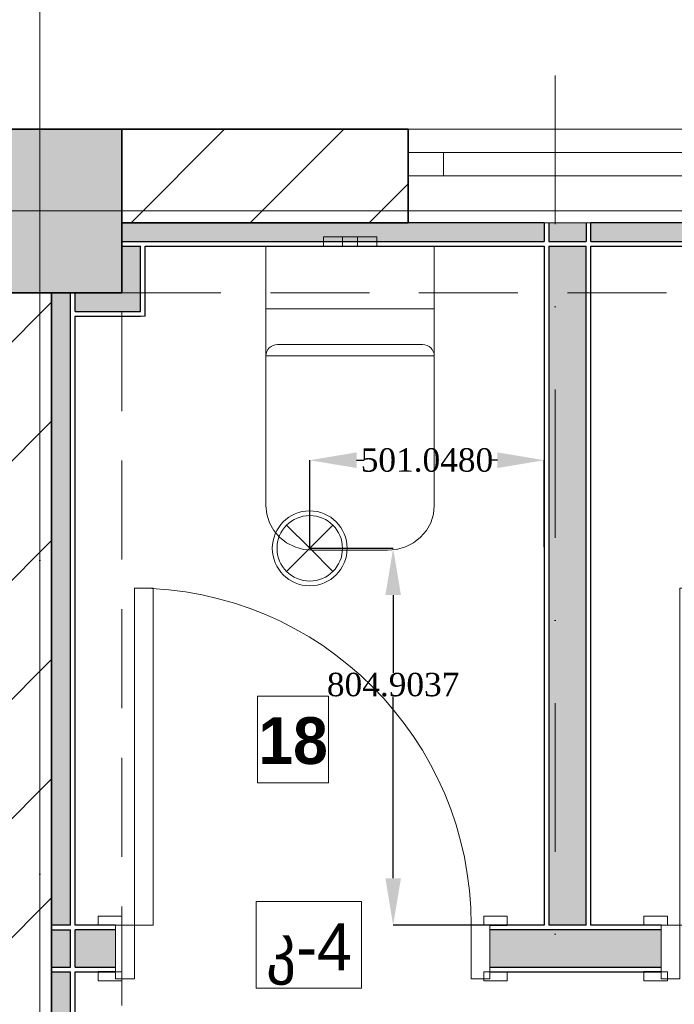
# Model space of a CAD drawing. Header units: inches. Extents: x -78787 to 29484, y -9517 to 23232.
# Tile 93 of 256: x -21712 to -20313, y 9948 to 12052. Entities that reach past the tile are written whole.
import ezdxf
from ezdxf.enums import TextEntityAlignment as Align

# ---------------------------------------------------------------- set-up
doc = ezdxf.new("R2010")
doc.units = ezdxf.units.IN
doc.header["$MEASUREMENT"] = 0
doc.set_wipeout_variables(frame=1)
doc.linetypes.add('Dot & Dashed', pattern=[670.277762, 317.5, -176.388889, 0, -176.388874])
doc.linetypes.add('Hidden', pattern=[317.5, 211.666667, -105.833333])
for name, color, linetype in [('- განათება', 7, 'Continuous'), ('Marker - Section', 7, 'Continuous'), ('New_Structural - Bearing', 7, 'Continuous'), ('Structural - Bearing', 7, 'Continuous'), ('Structural - Grid', 7, 'Continuous')]:
    doc.layers.add(name, color=color, linetype=linetype)
for name, color, linetype, lineweight in [('Archicad Windows_Pen_No__1', 7, 'Continuous', 13), ('New_Annotation - Text_Pen_No__20', 1, 'Continuous', 0), ('New_Archicad Doors_Pen_No__1', 7, 'Continuous', 13), ('New_Interior - Furniture _Pen_No__1', 7, 'Continuous', 13), ('New_Structural - Bearing_Pen_No__1', 7, 'Continuous', 13), ('Structural - Bearing_Pen_No__1', 7, 'Continuous', 13), ('Structural - Bearing_Pen_No__20', 1, 'Continuous', 0), ('Structural - Bearing_Pen_No__27', 7, 'Continuous', 35)]:
    doc.layers.add(name, color=color, linetype=linetype, lineweight=lineweight)
for name, color, linetype, lineweight, true_color in [('Marker - Section_Pen_No__108', 7, 'Continuous', 13, 0xfd8379), ('New_Interior - Lamp_Pen_No__77', 7, 'Continuous', 20, 0xffeb28), ('New_Structural - Bearing_Pen_No__255', 7, 'Continuous', 13, 0xe8e8e8), ('New_Structural - Bearing_Pen_No__5', 7, 'Continuous', 25, 0x40a5ff), ('New_Structural - Bearing_Pen_No__57', 7, 'Continuous', 25, 0xdcd214), ('Structural - Bearing_Pen_No__102', 7, 'Continuous', 13, 0xcccccc), ('Structural - Bearing_Pen_No__161', 7, 'Continuous', 13, 0x6a6a6a), ('Structural - Bearing_Pen_No__28', 7, 'Continuous', 35, 0xa80f02), ('Structural - Grid_Pen_No__81', 7, 'Continuous', 20, 0x6a6a6a)]:
    doc.layers.add(name, color=color, linetype=linetype, lineweight=lineweight, true_color=true_color)
doc.styles.add('GENERATED_STYLE_2', font='txt')
doc.styles.add('GENERATED_STYLE_3', font='txt')
doc.styles.get("Standard").update_dxf_attribs({"font": 'arial.ttf'})
doc.dimstyles.get("Standard").update_dxf_attribs({"dimtxt": 0.18, "dimasz": 0.18, "dimexe": 0.18, "dimexo": 0.0625, "dimgap": 0.09, "dimtad": 0, "dimtih": 1, "dimtoh": 1, "dimdec": 4, "dimzin": 0, "dimdsep": 46, "dimtxsty": 'Standard', "dimcen": 0.09, "dimadec": 0, "dimazin": 0, "dimtfac": 1, "dimtdec": 4, "dimtofl": 0, "dimtmove": 0, "dimatfit": 3, "dimfxl": 1, "dimtolj": 1, "dimtzin": 0, "dimarcsym": 0})
pattern_1 = [(45, (0, 0), (-127.2792, 127.2792), [])]

# ---------------------------------------------------------------- blocks, each defined once
blk = doc.blocks.new('Slab_1', base_point=(-47183.8, 14488))
at = {"layer": 'Structural - Bearing_Pen_No__1', "color": 7, "linetype": 'Continuous', "lineweight": 13, "flags": 128}
blk.add_lwpolyline([(-47183.8, 14488), (1166.2, 14488), (1166.2, 32488), (-317.2, 32488), (-317.2, 39238), (-26465.1, 39238), (-29183.8, 32838), (-47183.8, 32838)], close=True, dxfattribs=at)
blk = doc.blocks.new('Slab_50', base_point=(-29183.8, 32838))
at = {"layer": 'New_Structural - Bearing_Pen_No__1', "color": 7, "linetype": 'Continuous', "lineweight": 13, "flags": 128}
blk.add_lwpolyline([(-29183.8, 32838), (-26465.1, 39238), (-47183.8, 39238), (-47183.8, 32838)], close=True, dxfattribs=at)
blk = doc.blocks.new('Window_3')
at = {"layer": 'Archicad Windows_Pen_No__1', "color": 7, "linetype": 'Continuous', "lineweight": 13}
for p, q in [((-400, 50), (400, 50)), ((-400, 0), (-400, 50)), ((400, 0), (400, 50)), ((-400, 0), (-325, 0)), ((-400, -50), (-400, 0)), ((-400, -50), (-400, 0)), ((-325, 0), (-325, -50)), ((-325, 0), (325, 0)), ((325, -50), (325, 0)), ((325, 0), (400, 0)), ((400, -50), (400, 0)), ((400, -50), (400, 0)), ((-325, -50), (-400, -50)), ((-400, -150), (-400, -50)), ((325, -50), (-325, -50)), ((400, -50), (325, -50)), ((400, -150), (400, -50)), ((-400, -150), (400, -150))]:
    blk.add_line(p, q, dxfattribs=at)
blk = doc.blocks.new('Wall_2', base_point=(-46833.8, 32838))
at = {"layer": 'Structural - Bearing', "linetype": 'Continuous', "lineweight": 0, "true_color": 0x000000}
h = blk.add_hatch(dxfattribs=at)
h.set_pattern_fill('MASONRY_BLOCK', color=18, style=0, pattern_type=2)
h.set_pattern_definition(pattern_1)
h.paths.add_polyline_path([(-46833.8, 32638), (-46221.5, 32638), (-46221.5, 32838), (-46833.8, 32838)])
at = {"layer": 'Structural - Bearing_Pen_No__27', "color": 7, "linetype": 'Continuous', "lineweight": 35}
for p, q in [((-46221.5, 32788), (-46221.5, 32838)), ((-46221.5, 32738), (-46221.5, 32788)), ((-46221.5, 32638), (-46221.5, 32738))]:
    blk.add_line(p, q, dxfattribs=at)
at = {"layer": 'Structural - Bearing_Pen_No__27', "color": 7, "linetype": 'Continuous', "lineweight": 35, "flags": 128}
for points in [[(-46221.5, 32838), (-46833.8, 32838)], [(-46833.8, 32638), (-46221.5, 32638)]]:
    blk.add_lwpolyline(points, dxfattribs=at)
at = {"layer": 'Archicad Windows_Pen_No__1', "color": 7, "linetype": 'Continuous', "lineweight": 13, "xscale": -1, "zscale": 1000}
blk.add_blockref('Window_3', (-45821.5, 32788), dxfattribs=at)
blk = doc.blocks.new('Wall_27', base_point=(-47183.8, 26488))
at = {"layer": 'Structural - Bearing', "linetype": 'Continuous', "lineweight": 0, "true_color": 0x000000}
h = blk.add_hatch(dxfattribs=at)
h.set_pattern_fill('MASONRY_BLOCK', color=18, style=0, pattern_type=2)
h.set_pattern_definition(pattern_1)
h.paths.add_polyline_path([(-47183.8, 26838), (-46983.8, 26838), (-46983.8, 32488), (-47183.8, 32488)])
at = {"layer": 'Structural - Bearing_Pen_No__27', "color": 7, "linetype": 'Continuous', "lineweight": 35, "flags": 128}
blk.add_lwpolyline([(-46983.8, 29735.1), (-46983.8, 32488)], dxfattribs=at)
blk = doc.blocks.new('Door_6')
at = {"layer": 'New_Archicad Doors_Pen_No__1', "color": 7, "linetype": 'Continuous', "lineweight": 13}
for p, q in [((320, 0), (320, 720)), ((320, 720), (360, 720)), ((360, 720), (360, 0)), ((-437, 0), (-437, 19)), ((-437, 19), (-387, 19)), ((-387, 0), (-437, 0)), ((-400, 0), (-437, 0)), ((-400, 0), (-437, 0)), ((-360, 0), (-400, 0)), ((-400, 0), (-400, -115)), ((-400, 0), (-400, -10)), ((-400, 0), (-400, -10)), ((-387, 19), (-387, 0)), ((-360, -115), (-360, 0)), ((360, 0), (320, 0)), ((400, 0), (360, 0)), ((360, 0), (360, -115)), ((387, 19), (437, 19)), ((387, 0), (387, 19)), ((437, 0), (387, 0)), ((400, -115), (400, 0)), ((400, 0), (400, -10)), ((400, 0), (400, -10)), ((400, 0), (437, 0)), ((400, 0), (437, 0)), ((437, 19), (437, 0)), ((-400, -10), (-400, -90)), ((-400, -10), (-400, -90)), ((400, -10), (400, -90)), ((400, -10), (400, -90)), ((-437, -119), (-437, -100)), ((-437, -100), (-387, -100)), ((-400, -100), (-437, -100)), ((-400, -100), (-437, -100)), ((-400, -90), (-400, -100)), ((-400, -90), (-400, -100)), ((-387, -100), (-387, -119)), ((387, -100), (437, -100)), ((387, -119), (387, -100)), ((400, -90), (400, -100)), ((400, -90), (400, -100)), ((400, -100), (437, -100)), ((400, -100), (437, -100)), ((437, -100), (437, -119)), ((-387, -119), (-437, -119)), ((-400, -115), (-360, -115)), ((360, -115), (400, -115)), ((437, -119), (387, -119))]:
    blk.add_line(p, q, dxfattribs=at)
blk.add_arc((360, 0), 720, 90, 180, dxfattribs=at)
blk = doc.blocks.new('Wall_42', base_point=(-38673, 31137.3))
at = {"layer": 'New_Structural - Bearing_Pen_No__57', "linetype": 'Continuous', "lineweight": 25, "true_color": 0xdcd214}
for points in [[(-46943.8, 31047.3), (-46943.8, 31127.3), (-46983.8, 31127.3), (-46983.8, 31047.3)], [(-46933.8, 31127.3), (-46933.8, 31047.3), (-46847, 31047.3), (-46847, 31127.3)], [(-46047, 31127.3), (-46047, 31047.3), (-45680.7, 31047.3), (-45680.7, 31127.3)]]:
    blk.add_hatch(color=52, dxfattribs=at).paths.add_polyline_path(points)
at = {"layer": 'New_Structural - Bearing_Pen_No__1', "color": 7, "linetype": 'Continuous', "lineweight": 13}
for p, q in [((-46847, 31137.3), (-46847, 31127.3)), ((-46047, 31137.3), (-46047, 31127.3)), ((-45680.7, 31137.3), (-45680.7, 31127.3)), ((-46933.8, 31127.3), (-46933.8, 31047.3)), ((-46847, 31127.3), (-46847, 31047.3)), ((-46047, 31127.3), (-46047, 31047.3)), ((-45680.7, 31127.3), (-45680.7, 31047.3)), ((-46847, 31047.3), (-46847, 31037.3)), ((-46047, 31047.3), (-46047, 31037.3)), ((-45680.7, 31047.3), (-45680.7, 31037.3))]:
    blk.add_line(p, q, dxfattribs=at)
at = {"layer": 'New_Structural - Bearing_Pen_No__1', "color": 7, "linetype": 'Continuous', "lineweight": 13, "flags": 128}
for points in [[(-46983.8, 31137.3), (-46983.8, 31127.3)], [(-46983.8, 31127.3), (-46983.8, 31047.3)], [(-46983.8, 31047.3), (-46983.8, 31037.3)]]:
    blk.add_lwpolyline(points, dxfattribs=at)
at = {"layer": 'New_Structural - Bearing_Pen_No__5', "color": 161, "linetype": 'Continuous', "lineweight": 25, "true_color": 0x40a5ff}
for p, q in [((-46943.8, 31137.3), (-46983.8, 31137.3)), ((-46847, 31137.3), (-46884, 31137.3)), ((-46047, 31137.3), (-46010, 31137.3)), ((-45680.7, 31137.3), (-45717.7, 31137.3)), ((-46983.8, 31127.3), (-46943.8, 31127.3)), ((-46943.8, 31047.3), (-46943.8, 31127.3)), ((-46847, 31127.3), (-46933.8, 31127.3)), ((-45680.7, 31127.3), (-46047, 31127.3)), ((-46983.8, 31047.3), (-46943.8, 31047.3)), ((-46983.8, 31037.3), (-46943.8, 31037.3)), ((-46933.8, 31047.3), (-46847, 31047.3)), ((-46847, 31037.3), (-46884, 31037.3)), ((-46047, 31047.3), (-45680.7, 31047.3)), ((-46047, 31037.3), (-46010, 31037.3)), ((-45680.7, 31037.3), (-45717.7, 31037.3))]:
    blk.add_line(p, q, dxfattribs=at)
at = {"layer": 'New_Structural - Bearing_Pen_No__5', "color": 161, "linetype": 'Continuous', "lineweight": 25, "true_color": 0x40a5ff, "flags": 128}
for points in [[(-46847, 31137.3), (-46933.8, 31137.3)], [(-45931, 31137.3), (-46047, 31137.3)], [(-45841, 31137.3), (-45921, 31137.3)], [(-45680.7, 31137.3), (-45831, 31137.3)], [(-46933.8, 31037.3), (-46847, 31037.3)], [(-46047, 31037.3), (-45680.7, 31037.3)]]:
    blk.add_lwpolyline(points, dxfattribs=at)
at = {"layer": 'New_Archicad Doors_Pen_No__1', "color": 7, "linetype": 'Continuous', "lineweight": 13, "xscale": -1, "zscale": 1000}
for p in [(-46447, 31137.3), (-45280.7, 31137.3)]:
    blk.add_blockref('Door_6', p, dxfattribs=at)
blk = doc.blocks.new('Wall_45', base_point=(-45931, 31137.3))
at = {"layer": 'New_Structural - Bearing_Pen_No__57', "linetype": 'Continuous', "lineweight": 25, "true_color": 0xdcd214}
for points in [[(-45921, 32598), (-45841, 32598), (-45841, 32638), (-45921, 32638)], [(-45921, 32588), (-45921, 31137.3), (-45841, 31137.3), (-45841, 32588)]]:
    blk.add_hatch(color=52, dxfattribs=at).paths.add_polyline_path(points)
at = {"layer": 'New_Structural - Bearing_Pen_No__1', "color": 7, "linetype": 'Continuous', "lineweight": 13}
blk.add_line((-45841, 32588), (-45921, 32588), dxfattribs=at)
at = {"layer": 'New_Structural - Bearing_Pen_No__1', "color": 7, "linetype": 'Continuous', "lineweight": 13, "flags": 128}
for points in [[(-45931, 32638), (-45921, 32638)], [(-45921, 32638), (-45841, 32638)], [(-45841, 32638), (-45831, 32638)], [(-45921, 31137.3), (-45841, 31137.3)]]:
    blk.add_lwpolyline(points, dxfattribs=at)
at = {"layer": 'New_Structural - Bearing_Pen_No__5', "color": 161, "linetype": 'Continuous', "lineweight": 25, "true_color": 0x40a5ff}
for p, q in [((-45931, 32638), (-45931, 32598)), ((-45921, 32638), (-45921, 32598)), ((-45841, 32638), (-45841, 32598)), ((-45831, 32598), (-45831, 32638)), ((-45921, 32598), (-45841, 32598)), ((-45921, 32588), (-45921, 31137.3)), ((-45841, 31137.3), (-45841, 32588))]:
    blk.add_line(p, q, dxfattribs=at)
at = {"layer": 'New_Structural - Bearing_Pen_No__5', "color": 161, "linetype": 'Continuous', "lineweight": 25, "true_color": 0x40a5ff, "flags": 128}
for points in [[(-45931, 32588), (-45931, 31137.3)], [(-45831, 31137.3), (-45831, 32588)]]:
    blk.add_lwpolyline(points, dxfattribs=at)
blk = doc.blocks.new('Wall_100', base_point=(-46983.8, 32638))
at = {"layer": 'New_Structural - Bearing_Pen_No__57', "linetype": 'Continuous', "lineweight": 25, "true_color": 0xdcd214}
for points in [[(-46943.8, 32488), (-46983.8, 32488), (-46983.8, 31137.3), (-46943.8, 31137.3)], [(-46983.8, 31037.3), (-46983.8, 29735.1), (-46943.8, 29735.1), (-46943.8, 31037.3)]]:
    blk.add_hatch(color=52, dxfattribs=at).paths.add_polyline_path(points)
at = {"layer": 'New_Structural - Bearing_Pen_No__5', "color": 161, "linetype": 'Continuous', "lineweight": 25, "true_color": 0x40a5ff}
for p, q in [((-46943.8, 31137.3), (-46943.8, 32488)), ((-46943.8, 31137.3), (-46983.8, 31137.3)), ((-46943.8, 31047.3), (-46943.8, 31127.3)), ((-46983.8, 31037.3), (-46943.8, 31037.3)), ((-46943.8, 29735.1), (-46943.8, 31037.3))]:
    blk.add_line(p, q, dxfattribs=at)
at = {"layer": 'New_Structural - Bearing_Pen_No__5', "color": 161, "linetype": 'Continuous', "lineweight": 25, "true_color": 0x40a5ff, "flags": 128}
for points in [[(-46983.8, 32488), (-46983.8, 31137.3)], [(-46933.8, 32448), (-46933.8, 32488)], [(-46933.8, 31137.3), (-46933.8, 32438)], [(-46933.8, 31047.3), (-46933.8, 31127.3)], [(-46983.8, 31037.3), (-46983.8, 29735.1)], [(-46933.8, 29735.1), (-46933.8, 31037.3)]]:
    blk.add_lwpolyline(points, dxfattribs=at)
blk = doc.blocks.new('Wall_135', base_point=(-46833.8, 32638))
at = {"layer": 'New_Structural - Bearing_Pen_No__255', "linetype": 'Continuous', "lineweight": 13, "true_color": 0xe8e8e8}
for points in [[(-46793.8, 32488), (-46793.8, 32588), (-46833.8, 32588), (-46833.8, 32488)], [(-46833.8, 32488), (-46833.8, 32448), (-46793.8, 32448)], [(-46793.8, 32488), (-46833.8, 32488), (-46793.8, 32448)]]:
    blk.add_hatch(color=254, dxfattribs=at).paths.add_polyline_path(points)
at = {"layer": 'New_Structural - Bearing_Pen_No__1', "color": 7, "linetype": 'Continuous', "lineweight": 13, "flags": 128}
for points in [[(-46833.8, 32588), (-46793.8, 32588)], [(-46783.8, 32438), (-46793.8, 32438)]]:
    blk.add_lwpolyline(points, dxfattribs=at)
at = {"layer": 'New_Structural - Bearing_Pen_No__5', "color": 161, "linetype": 'Continuous', "lineweight": 25, "true_color": 0x40a5ff}
for p, q in [((-46793.8, 32488), (-46793.8, 32588)), ((-46793.8, 32448), (-46793.8, 32488)), ((-46833.8, 32448), (-46793.8, 32448))]:
    blk.add_line(p, q, dxfattribs=at)
at = {"layer": 'New_Structural - Bearing_Pen_No__5', "color": 161, "linetype": 'Continuous', "lineweight": 25, "true_color": 0x40a5ff, "flags": 128}
blk.add_lwpolyline([(-46783.8, 32438), (-46783.8, 32588)], dxfattribs=at)
blk = doc.blocks.new('Wall_136', base_point=(-46833.8, 32488))
at = {"layer": 'New_Structural - Bearing_Pen_No__255', "linetype": 'Continuous', "lineweight": 13, "true_color": 0xe8e8e8}
blk.add_hatch(color=254, dxfattribs=at).paths.add_polyline_path([(-46833.8, 32488), (-46933.8, 32488), (-46933.8, 32448), (-46833.8, 32448)])
at = {"layer": 'New_Structural - Bearing_Pen_No__1', "color": 7, "linetype": 'Continuous', "lineweight": 13, "flags": 128}
blk.add_lwpolyline([(-46933.8, 32488), (-46933.8, 32448)], dxfattribs=at)
at = {"layer": 'New_Structural - Bearing_Pen_No__5', "color": 161, "linetype": 'Continuous', "lineweight": 25, "true_color": 0x40a5ff}
for p, q in [((-46933.8, 32448), (-46833.8, 32448)), ((-46833.8, 32448), (-46793.8, 32448))]:
    blk.add_line(p, q, dxfattribs=at)
at = {"layer": 'New_Structural - Bearing_Pen_No__5', "color": 161, "linetype": 'Continuous', "lineweight": 25, "true_color": 0x40a5ff, "flags": 128}
blk.add_lwpolyline([(-46933.8, 32438), (-46793.8, 32438)], dxfattribs=at)
blk = doc.blocks.new('Wall_225', base_point=(-38413.5, 32638))
at = {"layer": 'New_Structural - Bearing_Pen_No__57', "linetype": 'Continuous', "lineweight": 25, "true_color": 0xdcd214}
for points in [[(-45931, 32638), (-46833.8, 32638), (-46833.8, 32598), (-45931, 32598)], [(-45831, 32598), (-44731.2, 32598), (-44731.2, 32638), (-45831, 32638)]]:
    blk.add_hatch(color=52, dxfattribs=at).paths.add_polyline_path(points)
at = {"layer": 'New_Structural - Bearing_Pen_No__5', "color": 161, "linetype": 'Continuous', "lineweight": 25, "true_color": 0x40a5ff}
for p, q in [((-45931, 32638), (-45931, 32598)), ((-45831, 32598), (-45831, 32638)), ((-46833.8, 32598), (-45931, 32598)), ((-45921, 32598), (-45841, 32598)), ((-45831, 32598), (-44731.2, 32598))]:
    blk.add_line(p, q, dxfattribs=at)
at = {"layer": 'New_Structural - Bearing_Pen_No__5', "color": 161, "linetype": 'Continuous', "lineweight": 25, "true_color": 0x40a5ff, "flags": 128}
for points in [[(-45931, 32638), (-46833.8, 32638)], [(-43493, 32638), (-45831, 32638)], [(-46833.8, 32588), (-46793.8, 32588)], [(-46783.8, 32588), (-45931, 32588)], [(-45921, 32588), (-45841, 32588)], [(-45831, 32588), (-45085.4, 32588)]]:
    blk.add_lwpolyline(points, dxfattribs=at)
blk = doc.blocks.new('Column_2', base_point=(-47008.8, 32663))
at = {"layer": 'Structural - Bearing_Pen_No__161', "linetype": 'Continuous', "lineweight": 0, "true_color": 0x6a6a6a}
blk.add_hatch(color=251, dxfattribs=at).paths.add_polyline_path([(-46833.8, 32488), (-46833.8, 32838), (-47183.8, 32838), (-47183.8, 32488)])
at = {"layer": 'Structural - Bearing_Pen_No__20', "color": 1, "linetype": 'Continuous', "lineweight": 0}
for p, q in [((-47008.8, 32743), (-47008.8, 32918)), ((-47088.8, 32663), (-47263.8, 32663)), ((-46928.8, 32663), (-46753.8, 32663)), ((-47008.8, 32583), (-47008.8, 32408))]:
    blk.add_line(p, q, dxfattribs=at)
blk.add_point((-47008.8, 32663), dxfattribs=at)
at = {"layer": 'Structural - Bearing_Pen_No__28', "color": 14, "linetype": 'Continuous', "lineweight": 35, "true_color": 0xa80f02, "flags": 128}
blk.add_lwpolyline([(-46833.8, 32488), (-46833.8, 32838), (-47183.8, 32838), (-47183.8, 32488)], close=True, dxfattribs=at)
blk = doc.blocks.new('Standard grid marker')
at = {"layer": 'Structural - Grid_Pen_No__81', "color": 251, "linetype": 'Continuous', "lineweight": 20, "true_color": 0x6a6a6a}
blk.add_line((1000, 0), (51328.1, 0), dxfattribs=at)
at = {"layer": 'Structural - Grid_Pen_No__81', "color": 251, "lineweight": 20, "true_color": 0x6a6a6a, "style": 'GENERATED_STYLE_2'}
for tag, p in [('AC_MarkerText_1_0', (-100, -144)), ('AC_MarkerText_1_1', (52428.1, -144))]:
    blk.add_attdef(tag, text='', height=100, rotation=180, dxfattribs=at).set_placement(p, align=Align.TOP_CENTER)
blk = doc.blocks.new('Standard grid marker_2')
at = {"layer": 'Structural - Grid_Pen_No__81', "color": 251, "linetype": 'Continuous', "lineweight": 20, "true_color": 0x6a6a6a}
blk.add_line((1000, 0), (27734.9, 0), dxfattribs=at)
at = {"layer": 'Structural - Grid_Pen_No__81', "color": 251, "lineweight": 20, "true_color": 0x6a6a6a, "style": 'GENERATED_STYLE_2'}
for tag, p in [('AC_MarkerText_1_0', (-1.5, -46.7)), ('AC_MarkerText_1_1', (28933.4, -46.7))]:
    blk.add_attdef(tag, text='', height=100, rotation=270, dxfattribs=at).set_placement(p, align=Align.TOP_CENTER)
blk = doc.blocks.new('WC')
at = {"layer": 'New_Interior - Furniture _Pen_No__1', "color": 7, "linetype": 'Continuous', "lineweight": 13}
for p, q in [((-57, 20), (-40.3, 20)), ((-57, 0), (-57, 20)), ((-40.3, 20), (-16, 20)), ((-16, 20), (-11.3, 20)), ((-16, 0), (-16, 20)), ((-11.3, 20), (0, 20)), ((0, 20), (11.3, 20)), ((0, 0), (11.3, 0)), ((11.3, 20), (16, 20)), ((11.3, 0), (16, 0)), ((16, 0), (16, 20)), ((16, 20), (40.3, 20)), ((16, 0), (40.3, 0)), ((40.3, 20), (57, 20)), ((40.3, 0), (57, 0)), ((57, 0), (57, 20)), ((-57, 0), (-40.3, 0)), ((-40.3, 0), (-16, 0)), ((-16, 0), (-11.3, 0)), ((-11.3, 0), (0, 0)), ((-180, -133.8), (180, -133.8)), ((0, -210.3), (-155, -210.3)), ((155, -210.3), (0, -210.3)), ((-180, -234.2), (180, -234.2))]:
    blk.add_line(p, q, dxfattribs=at)
at = {"layer": 'New_Interior - Furniture _Pen_No__1', "color": 7, "linetype": 'Continuous', "lineweight": 13, "flags": 128}
blk.add_lwpolyline([(80, -650), (99.5, -648.2), (118.3, -642.7), (135.6, -633.9), (150.7, -622), (163.1, -607.5), (172.4, -591), (178.1, -573.1), (180, -554.4), (180, 0), (-180, 0), (-180, -554.4), (-178.1, -573.1), (-172.4, -591), (-163.1, -607.5), (-150.7, -622), (-135.6, -633.9), (-118.3, -642.7), (-99.5, -648.2), (-80, -650)], close=True, dxfattribs=at)
at = {"layer": 'New_Interior - Furniture _Pen_No__1', "color": 7, "linetype": 'Continuous', "lineweight": 13}
for centre, start_param, end_param in [((-155, -234.2), 1.570796, 3.141593), ((155, -234.2), 0, 1.570796)]:
    blk.add_ellipse(centre, major_axis=(25, 0), ratio=0.955882, start_param=start_param, end_param=end_param, dxfattribs=at)
blk = doc.blocks.new('Beam_9', base_point=(-47008.8, 14663))
at = {"layer": 'Structural - Bearing_Pen_No__102', "color": 254, "linetype": 'Dot & Dashed', "lineweight": 13, "true_color": 0xcccccc}
blk.add_line((-47008.8, 14663), (-47008.8, 32663), dxfattribs=at)
at = {"layer": 'Structural - Bearing_Pen_No__102', "color": 254, "linetype": 'Hidden', "lineweight": 13, "true_color": 0xcccccc}
blk.add_line((-46833.8, 26838), (-46833.8, 32488), dxfattribs=at)
blk = doc.blocks.new('Beam_13', base_point=(-47008.8, 32663))
at = {"layer": 'Structural - Bearing_Pen_No__102', "color": 254, "linetype": 'Hidden', "lineweight": 13, "true_color": 0xcccccc}
for p, q in [((-47183.8, 32838), (-23183.8, 32838)), ((-46833.8, 32488), (-41183.8, 32488))]:
    blk.add_line(p, q, dxfattribs=at)
at = {"layer": 'Structural - Bearing_Pen_No__102', "color": 254, "linetype": 'Dot & Dashed', "lineweight": 13, "true_color": 0xcccccc}
blk.add_line((-47008.8, 32663), (991.2, 32663), dxfattribs=at)
blk = doc.blocks.new('Cutting Plane_3', base_point=(-45907.6, 11703.1))
at = {"layer": 'Marker - Section_Pen_No__108', "color": 11, "linetype": 'Dot & Dashed', "lineweight": 13, "true_color": 0xfd8379}
blk.add_line((-45907.6, 11853.1), (-45907.6, 40288), dxfattribs=at)
blk = doc.blocks.new('Recessed Spot')
at = {"layer": 'New_Interior - Lamp_Pen_No__77', "color": 2, "linetype": 'Continuous', "lineweight": 20, "true_color": 0xffeb28}
for q in [(-49.5, 49.5), (49.5, 49.5), (-49.5, -49.5), (49.5, -49.5)]:
    blk.add_line((0, 0), q, dxfattribs=at)
at = {"layer": 'New_Interior - Lamp_Pen_No__77', "color": 2, "linetype": 'Continuous', "lineweight": 20, "true_color": 0xffeb28, "flags": 128}
blk.add_lwpolyline([(80, 0, 1), (-80, 0, 1)], format="xyb", close=True, dxfattribs=at)
at = {"layer": 'New_Interior - Lamp_Pen_No__77', "color": 2, "linetype": 'Continuous', "lineweight": 20, "true_color": 0xffeb28}
blk.add_circle((0, 0), 70, dxfattribs=at)
blk = doc.blocks.new('*D513')
at = {"layer": '- განათება', "color": 0, "lineweight": -2, "transparency": 16777216}
for p, q in [((-21092.3, 10922.6), (-20913.9, 10922.6)), ((-20914.1, 10822.6), (-20914.1, 10656.6)), ((-20914.1, 10217.6), (-20914.1, 10605.3)), ((-20649.4, 10117.6), (-20914.2, 10117.6))]:
    blk.add_line(p, q, dxfattribs=at)
at = {"layer": '- განათება', "color": 0, "transparency": 16777216}
for points in [[(-20930.7, 10822.6), (-20897.4, 10822.6), (-20914.1, 10922.6)], [(-20930.7, 10217.6), (-20897.4, 10217.6), (-20914.1, 10117.6)]]:
    blk.add_solid(points, dxfattribs=at)
at = {"layer": 'Defpoints', "color": 0, "transparency": 16777216}
for p in [(-21092.3, 10922.6), (-20914.1, 10117.6), (-20649.3, 10117.6)]:
    blk.add_point(p, dxfattribs=at)
at = {"layer": '- განათება', "color": 0, "transparency": 16777216, "insert": (-20914.1, 10631), "char_height": 50, "attachment_point": 5}
blk.add_mtext('\\A1;{\\fSylfaen|b0|i0|c0|p18;804.9037}', dxfattribs=at)
blk = doc.blocks.new('*D514')
at = {"layer": '- განათება', "color": 0, "lineweight": -2, "transparency": 16777216}
for p, q in [((-21092.3, 10922.6), (-21092.3, 11111)), ((-20992.3, 11110.8), (-20976, 11110.8)), ((-20691.3, 11110.8), (-20707.6, 11110.8)), ((-20591.3, 10924.9), (-20591.3, 11111))]:
    blk.add_line(p, q, dxfattribs=at)
at = {"layer": '- განათება', "color": 0, "transparency": 16777216}
for points in [[(-20992.3, 11127.5), (-20992.3, 11094.1), (-21092.3, 11110.8)], [(-20691.3, 11127.5), (-20691.3, 11094.1), (-20591.3, 11110.8)]]:
    blk.add_solid(points, dxfattribs=at)
at = {"layer": 'Defpoints', "color": 0, "transparency": 16777216}
for p in [(-20591.3, 11110.8), (-21092.3, 10922.6), (-20591.3, 10924.9)]:
    blk.add_point(p, dxfattribs=at)
at = {"layer": '- განათება', "color": 0, "transparency": 16777216, "insert": (-20841.8, 11110.8), "char_height": 50, "attachment_point": 5}
blk.add_mtext('\\A1;{\\fSylfaen|b0|i0|c0|p18;501.0480}', dxfattribs=at)

msp = doc.modelspace()

# ---------------------------------------------------------------- block references
at = {"layer": '- განათება', "color": 2, "linetype": 'Continuous', "lineweight": 20, "true_color": 0xffeb28, "zscale": 1000}
msp.add_blockref('Recessed Spot', (-21092.32964, 10922.55108), dxfattribs=at)
at = {"layer": 'New_Interior - Furniture _Pen_No__1', "color": 7, "linetype": 'Continuous', "lineweight": 13, "zscale": 1000}
msp.add_blockref('WC', (-21006.23097, 11568.35514), dxfattribs=at)
at = {"layer": 'New_Structural - Bearing', "color": 7, "linetype": 'Continuous', "lineweight": 13}
msp.add_blockref('Slab_50', (-3844.06848, 11818.35514), dxfattribs=at)
at = {"layer": 'New_Structural - Bearing', "color": 7, "lineweight": 35}
for name, p in [('Wall_225', (-13073.80975, 11618.35514)), ('Wall_45', (-20591.28167, 10117.64733)), ('Wall_135', (-21494.06848, 11618.35514)), ('Wall_100', (-21644.06848, 11618.35514)), ('Wall_136', (-21494.06848, 11468.35514)), ('Wall_42', (-13333.26809, 10117.64733))]:
    msp.add_blockref(name, p, dxfattribs=at)
at = {"layer": 'Structural - Bearing', "color": 7, "linetype": 'Continuous', "lineweight": 13}
msp.add_blockref('Slab_1', (-21844.06848, -6531.64486), dxfattribs=at)
at = {"layer": 'Structural - Bearing', "color": 7, "lineweight": 35}
for name, p in [('Wall_2', (-21494.06848, 11818.35514)), ('Wall_27', (-21844.06848, 5468.35514))]:
    msp.add_blockref(name, p, dxfattribs=at)
at = {"layer": 'Structural - Bearing', "color": 14, "lineweight": 35, "true_color": 0xa80f02}
msp.add_blockref('Column_2', (-21669.06848, 11643.35514), dxfattribs=at)
at = {"layer": 'Structural - Bearing', "color": 254, "lineweight": 13, "true_color": 0xcccccc}
for name, p in [('Beam_9', (-21669.06848, -6356.64486)), ('Beam_13', (-21669.06848, 11643.35514))]:
    msp.add_blockref(name, p, dxfattribs=at)
at = {"layer": 'Structural - Grid', "color": 8, "linetype": 'Continuous', "lineweight": 15, "zscale": 1000}
for name, p, rotation in [('Standard grid marker_2', (-21669.06848, -9316.57065), 90), ('Standard grid marker', (29284.00379, 11643.35514), 180)]:
    msp.add_blockref(name, p, dxfattribs=dict(at, rotation=rotation))

# ---------------------------------------------------------------- next in the draw order: block references
at = {"layer": 'Marker - Section', "color": 11, "lineweight": 13, "true_color": 0xfd8379}
msp.add_blockref('Cutting Plane_3', (-20567.85405, -9316.57065), dxfattribs=at)

# ---------------------------------------------------------------- next in the draw order: wipeouts: each hides what was drawn before it
at = {"color": 1, "linetype": 'Continuous', "lineweight": 0, "ltscale": 280796.897887}
msp.add_wipeout([(-21204.09662, 10421.79091), (-21051.95061, 10421.79091), (-21051.95061, 10606.63946), (-21204.09662, 10606.63946)], dxfattribs=at).dxf.layer = 'New_Annotation - Text_Pen_No__20'
at = {"color": 1, "linetype": 'Continuous', "lineweight": 0, "ltscale": 279461.022469}
msp.add_wipeout([(-21206.7385, 9982.98473), (-20981.42904, 9982.98473), (-20981.42904, 10167.83425), (-21206.7385, 10167.83425)], dxfattribs=at).dxf.layer = 'New_Annotation - Text_Pen_No__20'

# ---------------------------------------------------------------- next in the draw order: linework, layer by layer
at = {"layer": 'New_Annotation - Text_Pen_No__20', "color": 1, "linetype": 'Continuous', "lineweight": 0, "flags": 128}
for points in [[(-21204.09662, 10421.79091), (-21051.95061, 10421.79091), (-21051.95061, 10606.63946), (-21204.09662, 10606.63946), (-21204.09662, 10421.79091)], [(-21206.7385, 9982.98473), (-20981.42904, 9982.98473), (-20981.42904, 10167.83425), (-21206.7385, 10167.83425), (-21206.7385, 9982.98473)]]:
    msp.add_lwpolyline(points, close=True, dxfattribs=at)

# ---------------------------------------------------------------- next in the draw order: texts
at = {"layer": 'New_Annotation - Text_Pen_No__20', "color": 1, "linetype": 'Continuous', "lineweight": 0, "char_height": 100, "attachment_point": 2}
for s, insert, style in [('\\A1;{\\pqc;\\fBOG 2018|b1|i0|c0|p0;\\W1.000000;1\\fBOG 2018|b1|i0|c0|p0;\\W1.000000;8}', (-21128.02361, 10561.71825), 'GENERATED_STYLE_3'), ('\\A1;{\\pqc;\\fBOG 2018|b0|i0|c0|p0;\\W1.000000;კ-\\fBOG 2018|b0|i0|c0|p0;\\W1.000000;4}', (-21094.08377, 10121.16759), 'GENERATED_STYLE_2')]:
    msp.add_mtext(s, dxfattribs=dict(at, insert=insert, style=style))

# ---------------------------------------------------------------- next in the draw order: dimensions: what is measured, and where the dimension line sits
at = {"layer": '- განათება', "color": 1}
dim = msp.add_linear_dim(base=(-20591.28167, 11110.81224), p1=(-21092.32964, 10922.55108), p2=(-20591.28167, 10924.88072), text='{\\fSylfaen|b0|i0|c0|p18;<>}', dimstyle='Standard', override={"dimtxt": 50, "dimasz": 100}, dxfattribs=at)
dim.commit()
dim.dimension.update_dxf_attribs({"geometry": '*D514', "text_midpoint": (-20841.80566, 11110.81224), "dimtype": 160})
dim = msp.add_linear_dim(base=(-20914.068482, 10117.64733), p1=(-21092.32964, 10922.551078), p2=(-20649.303564, 10117.64733), angle=270, text='{\\fSylfaen|b0|i0|c0|p18;<>}', dimstyle='Standard', override={"dimtxt": 50, "dimasz": 100}, dxfattribs=at)
dim.commit()
dim.dimension.update_dxf_attribs({"geometry": '*D513', "text_midpoint": (-20914.068482, 10630.954411), "dimtype": 160})

doc.saveas('drawing.dxf')
